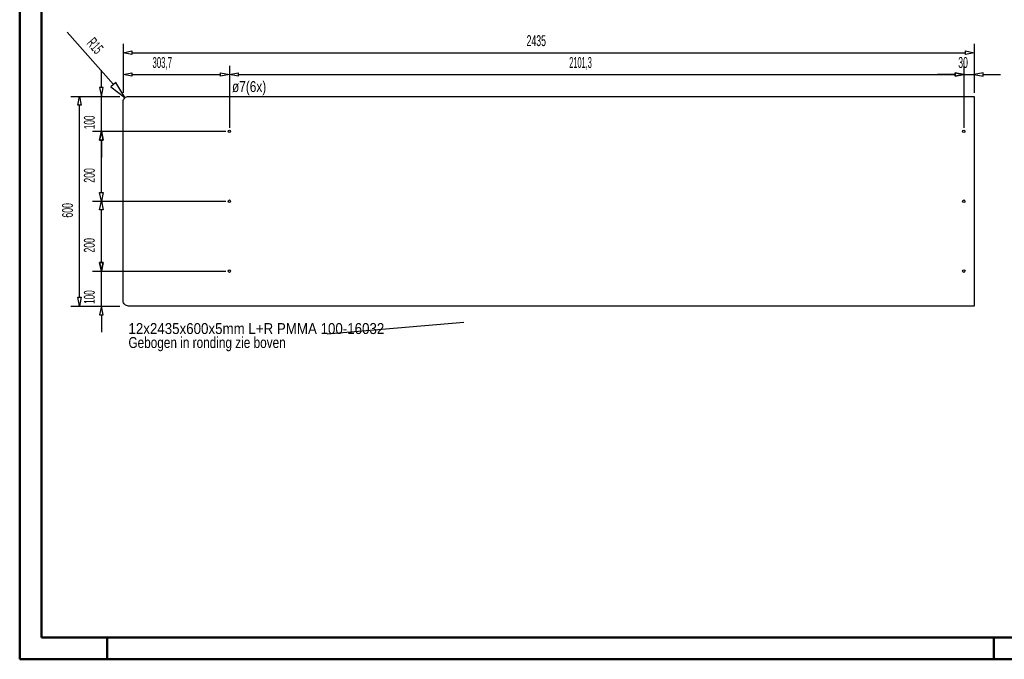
# Model space of a CAD drawing. Extents: x -12969 to -7869, y 10150 to 13712.
# Tile 1 of 16: x -12969 to -10152, y 10150 to 11980. Entities that reach past the tile are written whole.
import ezdxf
from ezdxf.enums import TextEntityAlignment as Align

# ---------------------------------------------------------------- set-up
doc = ezdxf.new("R2010")
doc.units = 0
doc.header["$MEASUREMENT"] = 0
doc.layers.get('0').update_dxf_attribs({"linetype": 'CONTINUOUS'})
for name, color, linetype in [('DIM49', 4, 'CONTINUOUS'), ('LE_GREEN', 3, 'CONTINUOUS'), ('TXT_ALL', 7, 'CONTINUOUS'), ('TXT_DIM49', 2, 'CONTINUOUS')]:
    doc.layers.add(name, color=color, linetype=linetype)
doc.layers.add('LE_ALL', color=7, linetype='CONTINUOUS', lineweight=50)

# ---------------------------------------------------------------- blocks, each defined once
blk = doc.blocks.new('_D1', base_point=(-12672.5, 11760.7))
at = {"layer": 'DIM49', "color": 1}
for p, q in [((-12672.5, 11910.7), (-12672.5, 11770.7)), ((-12672.5, 11885.7), (-12647.5, 11890.7)), ((-12647.5, 11890.7), (-12647.5, 11880.7)), ((-10262.5, 11880.7), (-10262.5, 11890.7)), ((-10262.5, 11890.7), (-10237.5, 11885.7)), ((-10237.5, 11910.7), (-10237.5, 11770.7)), ((-12647.5, 11880.7), (-12672.5, 11885.7)), ((-12647.5, 11885.7), (-10262.5, 11885.7)), ((-10237.5, 11885.7), (-10262.5, 11880.7))]:
    blk.add_line(p, q, dxfattribs=at)
at = {"layer": 'TXT_DIM49', "width": 0.596}
blk.add_text('2435', height=31.25, dxfattribs=at).set_placement((-11490.6, 11904.5), align=Align.CENTER)
blk = doc.blocks.new('_D2', base_point=(-12672.5, 11160.7))
at = {"layer": 'DIM49', "color": 1}
for p, q in [((-12822.5, 11760.7), (-12682.5, 11760.7)), ((-12802.5, 11735.7), (-12797.5, 11760.7)), ((-12797.5, 11760.7), (-12792.5, 11735.7)), ((-12792.5, 11735.7), (-12802.5, 11735.7)), ((-12797.5, 11185.7), (-12797.5, 11735.7)), ((-12797.5, 11160.7), (-12802.5, 11185.7)), ((-12802.5, 11185.7), (-12792.5, 11185.7)), ((-12792.5, 11185.7), (-12797.5, 11160.7)), ((-12822.5, 11160.7), (-12682.5, 11160.7))]:
    blk.add_line(p, q, dxfattribs=at)
at = {"layer": 'TXT_DIM49', "width": 0.596}
blk.add_text('600', height=31.25, rotation=90, dxfattribs=at).set_placement((-12816.3, 11434.5), align=Align.CENTER)
blk = doc.blocks.new('_D3', base_point=(-12672.5, 11760.7))
at = {"layer": 'DIM49', "color": 1}
for p, q in [((-12672.5, 11848.2), (-12672.5, 11770.7)), ((-12368.8, 11848.2), (-12368.8, 11670.7)), ((-12672.5, 11823.2), (-12647.5, 11828.2)), ((-12647.5, 11818.2), (-12672.5, 11823.2)), ((-12647.5, 11828.2), (-12647.5, 11818.2)), ((-12647.5, 11823.2), (-12393.8, 11823.2)), ((-12393.8, 11818.2), (-12393.8, 11828.2)), ((-12393.8, 11828.2), (-12368.8, 11823.2)), ((-12368.8, 11823.2), (-12393.8, 11818.2))]:
    blk.add_line(p, q, dxfattribs=at)
at = {"layer": 'TXT_DIM49', "width": 0.535}
blk.add_text('303,7', height=31.25, rotation=360, dxfattribs=at).set_placement((-12560.8, 11842), align=Align.CENTER)
blk = doc.blocks.new('_D4', base_point=(-12368.8, 11660.7))
at = {"layer": 'DIM49', "color": 1}
for p, q in [((-12368.8, 11848.2), (-12368.8, 11670.7)), ((-10267.5, 11848.2), (-10267.5, 11670.7)), ((-12368.8, 11823.2), (-12343.8, 11828.2)), ((-12343.8, 11818.2), (-12368.8, 11823.2)), ((-12343.8, 11828.2), (-12343.8, 11818.2)), ((-12343.8, 11823.2), (-10292.5, 11823.2)), ((-10292.5, 11818.2), (-10292.5, 11828.2)), ((-10292.5, 11828.2), (-10267.5, 11823.2)), ((-10267.5, 11823.2), (-10292.5, 11818.2))]:
    blk.add_line(p, q, dxfattribs=at)
at = {"layer": 'TXT_DIM49', "width": 0.506}
blk.add_text('2101,3', height=31.25, dxfattribs=at).set_placement((-11364, 11842), align=Align.CENTER)
blk = doc.blocks.new('_D5', base_point=(-10267.5, 11660.7))
at = {"layer": 'DIM49', "color": 1}
for p, q in [((-10267.5, 11848.2), (-10267.5, 11670.7)), ((-10237.5, 11848.2), (-10237.5, 11770.7)), ((-10292.5, 11823.2), (-10342.5, 11823.2)), ((-10267.5, 11823.2), (-10292.5, 11828.2)), ((-10292.5, 11828.2), (-10292.5, 11818.2)), ((-10292.5, 11818.2), (-10267.5, 11823.2)), ((-10267.5, 11823.2), (-10237.5, 11823.2)), ((-10212.5, 11828.2), (-10237.5, 11823.2)), ((-10237.5, 11823.2), (-10212.5, 11818.2)), ((-10212.5, 11818.2), (-10212.5, 11828.2)), ((-10212.5, 11823.2), (-10162.5, 11823.2))]:
    blk.add_line(p, q, dxfattribs=at)
at = {"layer": 'TXT_DIM49', "width": 0.596}
blk.add_text('30', height=31.25, rotation=0, dxfattribs=at).set_placement((-10269.5, 11842), align=Align.CENTER)
blk = doc.blocks.new('_D6', base_point=(-12672.5, 11760.7))
at = {"layer": 'DIM49', "color": 1}
for p, q in [((-12735, 11785.7), (-12735, 11835.7)), ((-12730, 11785.7), (-12740, 11785.7)), ((-12740, 11785.7), (-12735, 11760.7)), ((-12735, 11760.7), (-12730, 11785.7)), ((-12760, 11760.7), (-12682.5, 11760.7)), ((-12735, 11660.7), (-12735, 11760.7)), ((-12760, 11660.7), (-12378.8, 11660.7)), ((-12735, 11660.7), (-12740, 11635.7)), ((-12740, 11635.7), (-12730, 11635.7)), ((-12730, 11635.7), (-12735, 11660.7)), ((-12735, 11635.7), (-12735, 11585.7))]:
    blk.add_line(p, q, dxfattribs=at)
at = {"layer": 'TXT_DIM49', "width": 0.557}
blk.add_text('100', height=31.25, rotation=90, dxfattribs=at).set_placement((-12753.8, 11686.3), align=Align.CENTER)
blk = doc.blocks.new('_D7', base_point=(-12368.8, 11460.7))
at = {"layer": 'DIM49', "color": 1}
for p, q in [((-12760, 11660.7), (-12378.8, 11660.7)), ((-12740, 11635.7), (-12735, 11660.7)), ((-12730, 11635.7), (-12740, 11635.7)), ((-12735, 11660.7), (-12730, 11635.7)), ((-12735, 11485.7), (-12735, 11635.7)), ((-12735, 11460.7), (-12740, 11485.7)), ((-12740, 11485.7), (-12730, 11485.7)), ((-12730, 11485.7), (-12735, 11460.7)), ((-12760, 11460.7), (-12378.8, 11460.7))]:
    blk.add_line(p, q, dxfattribs=at)
at = {"layer": 'TXT_DIM49', "width": 0.596}
blk.add_text('200', height=31.25, rotation=90, dxfattribs=at).set_placement((-12753.8, 11534.5), align=Align.CENTER)
blk = doc.blocks.new('_D8', base_point=(-12368.8, 11260.7))
at = {"layer": 'DIM49', "color": 1}
for p, q in [((-12760, 11460.7), (-12378.8, 11460.7)), ((-12740, 11435.7), (-12735, 11460.7)), ((-12735, 11460.7), (-12730, 11435.7)), ((-12730, 11435.7), (-12740, 11435.7)), ((-12735, 11285.7), (-12735, 11435.7)), ((-12735, 11260.7), (-12740, 11285.7)), ((-12740, 11285.7), (-12730, 11285.7)), ((-12730, 11285.7), (-12735, 11260.7)), ((-12760, 11260.7), (-12378.8, 11260.7))]:
    blk.add_line(p, q, dxfattribs=at)
at = {"layer": 'TXT_DIM49', "width": 0.596}
blk.add_text('200', height=31.25, rotation=90, dxfattribs=at).set_placement((-12753.8, 11334.5), align=Align.CENTER)
blk = doc.blocks.new('_D9', base_point=(-12672.5, 11160.7))
at = {"layer": 'DIM49', "color": 1}
for p, q in [((-12735, 11285.7), (-12735, 11335.7)), ((-12730, 11285.7), (-12740, 11285.7)), ((-12740, 11285.7), (-12735, 11260.7)), ((-12735, 11260.7), (-12730, 11285.7)), ((-12760, 11260.7), (-12378.8, 11260.7)), ((-12735, 11160.7), (-12735, 11260.7)), ((-12760, 11160.7), (-12682.5, 11160.7)), ((-12735, 11160.7), (-12740, 11135.7)), ((-12730, 11135.7), (-12735, 11160.7)), ((-12740, 11135.7), (-12730, 11135.7)), ((-12735, 11135.7), (-12735, 11085.7))]:
    blk.add_line(p, q, dxfattribs=at)
at = {"layer": 'TXT_DIM49', "width": 0.557}
blk.add_text('100', height=31.25, rotation=90, dxfattribs=at).set_placement((-12753.8, 11186.3), align=Align.CENTER)
blk = doc.blocks.new('_D10', base_point=(-12667.4, 11757))
at = {"layer": 'DIM49', "color": 1}
for p, q in [((-12700.5, 11794.5), (-12832.8, 11944.5)), ((-12693.5, 11800.7), (-12707.5, 11788.3)), ((-12707.5, 11788.3), (-12667.4, 11757)), ((-12667.4, 11757), (-12693.5, 11800.7))]:
    blk.add_line(p, q, dxfattribs=at)
at = {"layer": 'TXT_DIM49', "width": 0.566}
blk.add_text('R15', height=31.25, rotation=311.4154, dxfattribs=at).set_placement((-12764.4, 11895.3), align=Align.CENTER)

msp = doc.modelspace()

# ---------------------------------------------------------------- linework, layer by layer
msp.add_line((-12088.7, 11081.6), (-11697.6, 11114.6))
at = {"layer": 'LE_ALL', "color": 1}
for p, q in [((-12718.7, 10212.4), (-12718.7, 10149.9)), ((-10181.2, 10212.4), (-10181.2, 10149.9))]:
    msp.add_line(p, q, dxfattribs=at)
at = {"layer": 'LE_ALL', "color": 10}
for points in [[(-12968.7, 10149.9), (-7868.7, 10149.9), (-7868.7, 13712.4), (-12968.7, 13712.4), (-12968.7, 10149.9)], [(-12906.2, 10212.4), (-7931.2, 10212.4), (-7931.2, 13649.9), (-12906.2, 13649.9), (-12906.2, 10212.4)]]:
    msp.add_lwpolyline(points, dxfattribs=at)
at = {"layer": 'LE_GREEN'}
msp.add_lwpolyline([(-10237.5, 11160.7), (-12657.5, 11160.7, -0.414214), (-12672.5, 11175.7), (-12672.5, 11745.7, -0.414214), (-12657.5, 11760.7), (-10237.5, 11760.7), (-10237.5, 11160.7)], format="xyb", dxfattribs=at)
for centre in [(-12368.8, 11660.7), (-10267.5, 11660.7), (-12368.8, 11460.7), (-10267.5, 11460.7), (-12368.8, 11260.7), (-10267.5, 11260.7)]:
    msp.add_circle(centre, 3.5, dxfattribs=at)

# ---------------------------------------------------------------- block references
at = {"layer": 'DIM49'}
for name, p in [('_D10', (-12667.4, 11757)), ('_D1', (-12672.5, 11760.7)), ('_D3', (-12672.5, 11760.7)), ('_D4', (-12368.8, 11660.7)), ('_D5', (-10267.5, 11660.7)), ('_D6', (-12672.5, 11760.7)), ('_D2', (-12672.5, 11160.7)), ('_D7', (-12368.8, 11460.7)), ('_D8', (-12368.8, 11260.7)), ('_D9', (-12672.5, 11160.7))]:
    msp.add_blockref(name, p, dxfattribs=at)

# ---------------------------------------------------------------- texts
at = {"layer": 'TXT_ALL', "color": 4}
for s, width, p in [('ø7(6x)', 0.812, (-12361.3, 11773)), ('12x2435x600x5mm L+R PMMA 100-16032', 0.912, (-12657.5, 11080.7)), ('Gebogen in ronding zie boven', 0.807, (-12657.5, 11040.7))]:
    msp.add_text(s, height=31.25, dxfattribs=dict(at, width=width)).set_placement(p)

doc.saveas('drawing.dxf')
